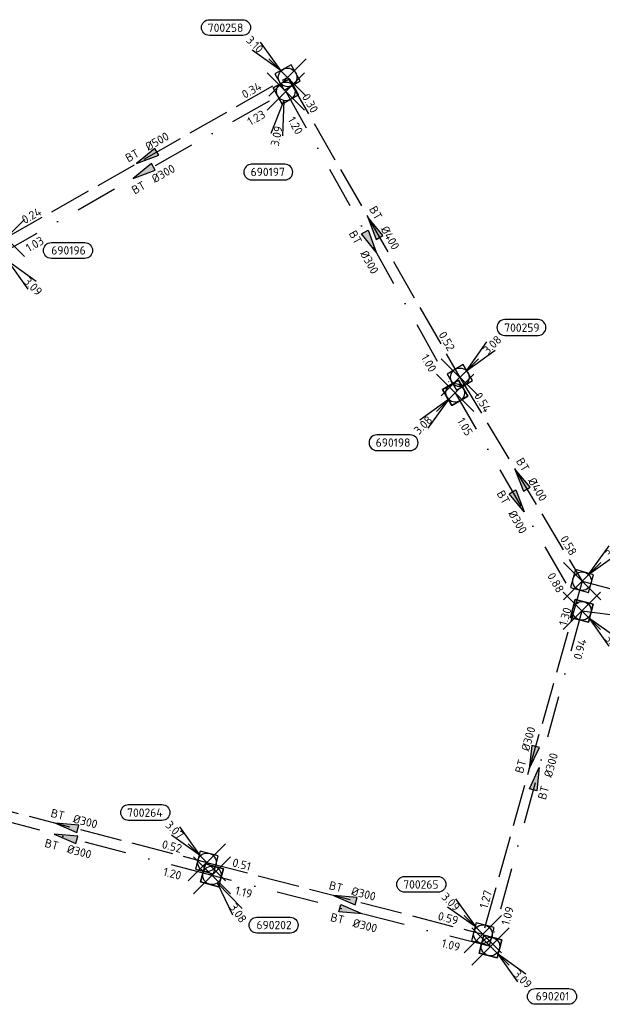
# Model space of a CAD drawing. Header units: metres. Extents: x 153343 to 157271, y 461673 to 467005.
# Tile 182 of 191: x 156663 to 156757, y 464945 to 465103. Entities that reach past the tile are written whole.
import ezdxf
from ezdxf.enums import TextEntityAlignment as Align

# ---------------------------------------------------------------- set-up
doc = ezdxf.new("R2010")
doc.units = ezdxf.units.M
doc.header["$LTSCALE"] = 0.75
doc.header["$PDMODE"] = 3
doc.header["$PDSIZE"] = 3
doc.linetypes.add('RI-HWA_BETON', pattern=[11.4, 9, -2.4])
doc.linetypes.add('RI-VWA_BETON', pattern=[19, 9, -5, 0, -5])
doc.layers.get('0').update_dxf_attribs({"lineweight": 25})
doc.layers.get('defpoints').update_dxf_attribs({"lineweight": 25})
for name, color, linetype in [('B-OI-RI-HWA_PUTNUMMER-S @ 0.75', 151, 'Continuous'), ('B-OI-RI-HWA_TRANSPORTLEIDING_BETON_300-G', 151, 'RI-HWA_BETON'), ('B-OI-RI-HWA_TRANSPORTLEIDING_BETON_400-G', 151, 'RI-HWA_BETON'), ('B-OI-RI-HWA_TRANSPORTLEIDING_BETON_500-G', 151, 'RI-HWA_BETON'), ('B-OI-RI-VWA_PUTNUMMER-S @ 0.75', 33, 'Continuous'), ('B-OI-RI-VWA_TRANSPORTLEIDING_BETON_300-G', 33, 'RI-VWA_BETON')]:
    doc.layers.add(name, color=color, linetype=linetype)
for name, color, linetype, lineweight in [('B-OI-RI-HWA_RIOOLPUT_INSPECTIEPUT-S', 151, 'Continuous', 25), ('B-OI-RI-HWA_STROOMRICHTING-S @ 0.75', 151, 'Continuous', 25), ('B-OI-RI-VWA_RIOOLPUT_INSPECTIEPUT_BETON-S', 33, 'Continuous', 25), ('B-OI-RI-VWA_STROOMRICHTING-S @ 0.75', 33, 'Continuous', 25)]:
    doc.layers.add(name, color=color, linetype=linetype, lineweight=lineweight)
doc.layers.add('inspectieput', color=7, linetype='Continuous', plot=False)
doc.styles.add('NLCS-ISO', font='isocpeur.ttf')

# ---------------------------------------------------------------- blocks, each defined once
blk = doc.blocks.new('*U2026')
at = {"ltscale": 0.1}
blk.add_hatch(color=256, dxfattribs=at).paths.add_polyline_path([(-2.5, 0), (2.5, -0.83), (2.5, 0.83)])
at = {"ltscale": 0.1, "flags": 128}
blk.add_lwpolyline([(-2.5, 0), (2.5, -0.83), (2.5, 0.83)], close=True, dxfattribs=at)
at = {"ltscale": 0.1, "style": 'NLCS-ISO'}
for tag, p in [('BOBL', (-21.29, 0)), ('MAT', (-1, 0.5))]:
    blk.add_attdef(tag, text='', height=1.8, dxfattribs=at).set_placement(p, align=Align.BOTTOM_RIGHT)
for tag, p in [('DIA', (1, 0.5)), ('BOBR', (20.35, -0.01))]:
    blk.add_attdef(tag, text='', height=1.8, dxfattribs=at).set_placement(p, align=Align.BOTTOM_LEFT)
at = {"layer": 'defpoints', "ltscale": 0.1, "style": 'NLCS-ISO', "flags": 1}
blk.add_attdef('JVA', text='', height=1.8, dxfattribs=at).set_placement((0, -1), align=Align.TOP_CENTER)
blk = doc.blocks.new('*U2027')
at = {"ltscale": 0.1}
blk.add_hatch(color=256, dxfattribs=at).paths.add_polyline_path([(-2.5, 0), (2.5, -0.83), (2.5, 0.83)])
at = {"ltscale": 0.1, "flags": 128}
blk.add_lwpolyline([(-2.5, 0), (2.5, -0.83), (2.5, 0.83)], close=True, dxfattribs=at)
at = {"ltscale": 0.1, "style": 'NLCS-ISO'}
for tag, p in [('BOBL', (-21.79, 0)), ('MAT', (-1, 0.5))]:
    blk.add_attdef(tag, text='', height=1.8, dxfattribs=at).set_placement(p, align=Align.BOTTOM_RIGHT)
for tag, p in [('DIA', (1, 0.5)), ('BOBR', (20.85, -0.01))]:
    blk.add_attdef(tag, text='', height=1.8, dxfattribs=at).set_placement(p, align=Align.BOTTOM_LEFT)
at = {"layer": 'defpoints', "ltscale": 0.1, "style": 'NLCS-ISO', "flags": 1}
blk.add_attdef('JVA', text='', height=1.8, dxfattribs=at).set_placement((0, -1), align=Align.TOP_CENTER)
blk = doc.blocks.new('*U2022')
at = {"ltscale": 0.1}
blk.add_hatch(color=256, dxfattribs=at).paths.add_polyline_path([(-2.5, 0), (2.5, -0.83), (2.5, 0.83)])
at = {"ltscale": 0.1, "flags": 128}
blk.add_lwpolyline([(-2.5, 0), (2.5, -0.83), (2.5, 0.83)], close=True, dxfattribs=at)
at = {"ltscale": 0.1, "style": 'NLCS-ISO'}
for tag, p in [('BOBL', (-30.02, 0)), ('MAT', (-1, 0.5))]:
    blk.add_attdef(tag, text='', height=1.8, dxfattribs=at).set_placement(p, align=Align.BOTTOM_RIGHT)
for tag, p in [('DIA', (1, 0.5)), ('BOBR', (29.08, -0.01))]:
    blk.add_attdef(tag, text='', height=1.8, dxfattribs=at).set_placement(p, align=Align.BOTTOM_LEFT)
at = {"layer": 'defpoints', "ltscale": 0.1, "style": 'NLCS-ISO', "flags": 1}
blk.add_attdef('JVA', text='', height=1.8, dxfattribs=at).set_placement((0, -1), align=Align.TOP_CENTER)
blk = doc.blocks.new('*U2020')
at = {"ltscale": 0.1}
blk.add_hatch(color=256, dxfattribs=at).paths.add_polyline_path([(-2.5, 0), (2.5, -0.83), (2.5, 0.83)])
at = {"ltscale": 0.1, "flags": 128}
blk.add_lwpolyline([(-2.5, 0), (2.5, -0.83), (2.5, 0.83)], close=True, dxfattribs=at)
at = {"ltscale": 0.1, "style": 'NLCS-ISO'}
for tag, p in [('BOBL', (-16.17, 0)), ('MAT', (-1, 0.5))]:
    blk.add_attdef(tag, text='', height=1.8, dxfattribs=at).set_placement(p, align=Align.BOTTOM_RIGHT)
for tag, p in [('DIA', (1, 0.5)), ('BOBR', (15.23, 0))]:
    blk.add_attdef(tag, text='', height=1.8, dxfattribs=at).set_placement(p, align=Align.BOTTOM_LEFT)
at = {"layer": 'defpoints', "ltscale": 0.1, "style": 'NLCS-ISO', "flags": 1}
blk.add_attdef('JVA', text='', height=1.8, dxfattribs=at).set_placement((0, -1), align=Align.TOP_CENTER)
blk = doc.blocks.new('*U2021')
at = {"ltscale": 0.1}
blk.add_hatch(color=256, dxfattribs=at).paths.add_polyline_path([(-2.5, 0), (2.5, -0.83), (2.5, 0.83)])
at = {"ltscale": 0.1, "flags": 128}
blk.add_lwpolyline([(-2.5, 0), (2.5, -0.83), (2.5, 0.83)], close=True, dxfattribs=at)
at = {"ltscale": 0.1, "style": 'NLCS-ISO'}
for tag, p in [('BOBL', (-27.79, 0)), ('MAT', (-1, 0.5))]:
    blk.add_attdef(tag, text='', height=1.8, dxfattribs=at).set_placement(p, align=Align.BOTTOM_RIGHT)
for tag, p in [('DIA', (1, 0.5)), ('BOBR', (26.85, -0.01))]:
    blk.add_attdef(tag, text='', height=1.8, dxfattribs=at).set_placement(p, align=Align.BOTTOM_LEFT)
at = {"layer": 'defpoints', "ltscale": 0.1, "style": 'NLCS-ISO', "flags": 1}
blk.add_attdef('JVA', text='', height=1.8, dxfattribs=at).set_placement((0, -1), align=Align.TOP_CENTER)
blk = doc.blocks.new('*U2017')
at = {"ltscale": 0.1}
blk.add_hatch(color=256, dxfattribs=at).paths.add_polyline_path([(-2.5, 0), (2.5, -0.83), (2.5, 0.83)])
at = {"ltscale": 0.1, "flags": 128}
blk.add_lwpolyline([(-2.5, 0), (2.5, -0.83), (2.5, 0.83)], close=True, dxfattribs=at)
at = {"ltscale": 0.1, "style": 'NLCS-ISO'}
for tag, p in [('BOBL', (-25.49, 0)), ('MAT', (-1, 0.5))]:
    blk.add_attdef(tag, text='', height=1.8, dxfattribs=at).set_placement(p, align=Align.BOTTOM_RIGHT)
for tag, p in [('DIA', (1, 0.5)), ('BOBR', (24.55, -0.01))]:
    blk.add_attdef(tag, text='', height=1.8, dxfattribs=at).set_placement(p, align=Align.BOTTOM_LEFT)
at = {"layer": 'defpoints', "ltscale": 0.1, "style": 'NLCS-ISO', "flags": 1}
blk.add_attdef('JVA', text='', height=1.8, dxfattribs=at).set_placement((0, -1), align=Align.TOP_CENTER)
blk = doc.blocks.new('*U1973')
at = {"ltscale": 0.1}
blk.add_hatch(color=256, dxfattribs=at).paths.add_polyline_path([(-2.5, 0), (2.5, -0.83), (2.5, 0.83)])
at = {"ltscale": 0.1, "flags": 128}
blk.add_lwpolyline([(-2.5, 0), (2.5, -0.83), (2.5, 0.83)], close=True, dxfattribs=at)
at = {"ltscale": 0.1, "style": 'NLCS-ISO'}
for tag, p in [('BOBL', (-23.17, -3.24)), ('MAT', (-1, -3.74))]:
    blk.add_attdef(tag, text='', height=1.8, dxfattribs=at).set_placement(p, align=Align.BOTTOM_RIGHT)
for tag, p in [('DIA', (1, -3.74)), ('BOBR', (22.23, -3.23))]:
    blk.add_attdef(tag, text='', height=1.8, dxfattribs=at).set_placement(p, align=Align.BOTTOM_LEFT)
at = {"layer": 'defpoints', "ltscale": 0.1, "style": 'NLCS-ISO', "flags": 1}
blk.add_attdef('JVA', text='', height=1.8, dxfattribs=at).set_placement((0, -1), align=Align.TOP_CENTER)
blk = doc.blocks.new('*U1970')
at = {"ltscale": 0.1}
blk.add_hatch(color=256, dxfattribs=at).paths.add_polyline_path([(2.5, 0), (-2.5, -0.83), (-2.5, 0.83)])
at = {"ltscale": 0.1, "flags": 128}
blk.add_lwpolyline([(2.5, 0), (-2.5, -0.83), (-2.5, 0.83)], close=True, dxfattribs=at)
at = {"ltscale": 0.1, "style": 'NLCS-ISO'}
for tag, p in [('BOBL', (-21.53, -3.24)), ('MAT', (-1, -3.74))]:
    blk.add_attdef(tag, text='', height=1.8, dxfattribs=at).set_placement(p, align=Align.BOTTOM_RIGHT)
for tag, p in [('DIA', (1, -3.74)), ('BOBR', (20.58, -3.23))]:
    blk.add_attdef(tag, text='', height=1.8, dxfattribs=at).set_placement(p, align=Align.BOTTOM_LEFT)
at = {"layer": 'defpoints', "ltscale": 0.1, "style": 'NLCS-ISO', "flags": 1}
blk.add_attdef('JVA', text='', height=1.8, dxfattribs=at).set_placement((0, -1), align=Align.TOP_CENTER)
blk = doc.blocks.new('*U1966')
at = {"ltscale": 0.1}
blk.add_hatch(color=256, dxfattribs=at).paths.add_polyline_path([(2.5, 0), (-2.5, -0.83), (-2.5, 0.83)])
at = {"ltscale": 0.1, "flags": 128}
blk.add_lwpolyline([(2.5, 0), (-2.5, -0.83), (-2.5, 0.83)], close=True, dxfattribs=at)
at = {"ltscale": 0.1, "style": 'NLCS-ISO'}
for tag, p in [('BOBL', (-28.01, -3.24)), ('MAT', (-1, -3.74))]:
    blk.add_attdef(tag, text='', height=1.8, dxfattribs=at).set_placement(p, align=Align.BOTTOM_RIGHT)
for tag, p in [('DIA', (1, -3.74)), ('BOBR', (27.07, -3.23))]:
    blk.add_attdef(tag, text='', height=1.8, dxfattribs=at).set_placement(p, align=Align.BOTTOM_LEFT)
at = {"layer": 'defpoints', "ltscale": 0.1, "style": 'NLCS-ISO', "flags": 1}
blk.add_attdef('JVA', text='', height=1.8, dxfattribs=at).set_placement((0, -1), align=Align.TOP_CENTER)
blk = doc.blocks.new('*U1954')
at = {"ltscale": 0.1}
blk.add_hatch(color=256, dxfattribs=at).paths.add_polyline_path([(2.5, 0), (-2.5, -0.83), (-2.5, 0.83)])
at = {"ltscale": 0.1, "flags": 128}
blk.add_lwpolyline([(2.5, 0), (-2.5, -0.83), (-2.5, 0.83)], close=True, dxfattribs=at)
at = {"ltscale": 0.1, "style": 'NLCS-ISO'}
for tag, p in [('BOBL', (-17.72, -3.24)), ('MAT', (-1, -3.74))]:
    blk.add_attdef(tag, text='', height=1.8, dxfattribs=at).set_placement(p, align=Align.BOTTOM_RIGHT)
for tag, p in [('DIA', (1, -3.74)), ('BOBR', (16.78, -3.24))]:
    blk.add_attdef(tag, text='', height=1.8, dxfattribs=at).set_placement(p, align=Align.BOTTOM_LEFT)
at = {"layer": 'defpoints', "ltscale": 0.1, "style": 'NLCS-ISO', "flags": 1}
blk.add_attdef('JVA', text='', height=1.8, dxfattribs=at).set_placement((0, -1), align=Align.TOP_CENTER)
blk = doc.blocks.new('*U1955')
at = {"ltscale": 0.1}
blk.add_hatch(color=256, dxfattribs=at).paths.add_polyline_path([(2.5, 0), (-2.5, -0.83), (-2.5, 0.83)])
at = {"ltscale": 0.1, "flags": 128}
blk.add_lwpolyline([(2.5, 0), (-2.5, -0.83), (-2.5, 0.83)], close=True, dxfattribs=at)
at = {"ltscale": 0.1, "style": 'NLCS-ISO'}
for tag, p in [('BOBL', (-27.78, -3.24)), ('MAT', (-1, -3.74))]:
    blk.add_attdef(tag, text='', height=1.8, dxfattribs=at).set_placement(p, align=Align.BOTTOM_RIGHT)
for tag, p in [('DIA', (1, -3.74)), ('BOBR', (26.84, -3.23))]:
    blk.add_attdef(tag, text='', height=1.8, dxfattribs=at).set_placement(p, align=Align.BOTTOM_LEFT)
at = {"layer": 'defpoints', "ltscale": 0.1, "style": 'NLCS-ISO', "flags": 1}
blk.add_attdef('JVA', text='', height=1.8, dxfattribs=at).set_placement((0, -1), align=Align.TOP_CENTER)
blk = doc.blocks.new('*U1968')
at = {"ltscale": 0.1}
blk.add_hatch(color=256, dxfattribs=at).paths.add_polyline_path([(-2.5, 0), (2.5, -0.83), (2.5, 0.83)])
at = {"ltscale": 0.1, "flags": 128}
blk.add_lwpolyline([(-2.5, 0), (2.5, -0.83), (2.5, 0.83)], close=True, dxfattribs=at)
at = {"ltscale": 0.1, "style": 'NLCS-ISO'}
for tag, p in [('BOBL', (-25.89, -3.24)), ('MAT', (-1, -3.74))]:
    blk.add_attdef(tag, text='', height=1.8, dxfattribs=at).set_placement(p, align=Align.BOTTOM_RIGHT)
for tag, p in [('DIA', (1, -3.74)), ('BOBR', (24.95, -3.23))]:
    blk.add_attdef(tag, text='', height=1.8, dxfattribs=at).set_placement(p, align=Align.BOTTOM_LEFT)
at = {"layer": 'defpoints', "ltscale": 0.1, "style": 'NLCS-ISO', "flags": 1}
blk.add_attdef('JVA', text='', height=1.8, dxfattribs=at).set_placement((0, -1), align=Align.TOP_CENTER)
blk = doc.blocks.new('B-SRI-PUT_HWA-SO')
at = {"lineweight": -3, "flags": 128}
blk.add_lwpolyline([(-2, -2), (2, -2), (2, 2), (-2, 2)], close=True, dxfattribs=at)
at = {"lineweight": -3}
blk.add_circle((0, 0), 2, dxfattribs=at)
blk = doc.blocks.new('*U255')
for q in [(-5.83, 7.6), (-7.6, 5.83)]:
    blk.add_line((-1.41, 1.41), q)
blk.add_lwpolyline([(-16.81, 12.39), (-9.65, 12.39, -1), (-9.65, 9.01), (-16.81, 9.01, -1)], format="xyb", close=True)
at = {"ltscale": 0.1, "style": 'NLCS-ISO'}
blk.add_attdef('PUTNR', text='', height=1.8, dxfattribs=at).set_placement((-13.33, 10.67), align=Align.MIDDLE_CENTER)
blk.add_attdef('PUTHGT', text='', height=1.8, rotation=315, dxfattribs=at).set_placement((-8.44, 8.48), align=Align.MIDDLE_LEFT)
blk = doc.blocks.new('*U428')
for q in [(5.83, 7.6), (7.6, 5.83)]:
    blk.add_line((1.41, 1.41), q)
blk.add_lwpolyline([(16.81, 12.39), (9.65, 12.39, 1), (9.65, 9.01), (16.81, 9.01, 1)], format="xyb", close=True)
at = {"ltscale": 0.1, "style": 'NLCS-ISO'}
blk.add_attdef('PUTHGT', text='', height=1.8, rotation=45, dxfattribs=at).set_placement((5.39, 5.43), align=Align.MIDDLE_LEFT)
blk.add_attdef('PUTNR', text='', height=1.8, dxfattribs=at).set_placement((13.33, 10.67), align=Align.MIDDLE_CENTER)
blk = doc.blocks.new('*U1046')
for q in [(4.4, -8.51), (6.45, -7.09)]:
    blk.add_line((1.14, -1.64), q)
blk.add_lwpolyline([(16.81, -12.39), (9.65, -12.39, -1), (9.65, -9.01), (16.81, -9.01, -1)], format="xyb", close=True)
at = {"ltscale": 0.1, "style": 'NLCS-ISO'}
blk.add_attdef('PUTHGT', text='', height=1.8, rotation=304.8157, dxfattribs=at).set_placement((4.34, -6.29), align=Align.MIDDLE_LEFT)
blk.add_attdef('PUTNR', text='', height=1.8, dxfattribs=at).set_placement((13.33, -8.87), align=Align.MIDDLE_CENTER)
blk = doc.blocks.new('*U321')
for q in [(5.83, -7.6), (7.6, -5.83)]:
    blk.add_line((1.41, -1.41), q)
blk.add_lwpolyline([(16.81, -12.39), (9.65, -12.39, -1), (9.65, -9.01), (16.81, -9.01, -1)], format="xyb", close=True)
at = {"ltscale": 0.1, "style": 'NLCS-ISO'}
blk.add_attdef('PUTHGT', text='', height=1.8, rotation=315, dxfattribs=at).set_placement((5.39, -5.43), align=Align.MIDDLE_LEFT)
blk.add_attdef('PUTNR', text='', height=1.8, dxfattribs=at).set_placement((13.33, -8.87), align=Align.MIDDLE_CENTER)
blk = doc.blocks.new('*U274')
for q in [(-7.6, -5.83), (-5.83, -7.6)]:
    blk.add_line((-1.41, -1.41), q)
blk.add_lwpolyline([(-16.81, -12.39), (-9.65, -12.39, 1), (-9.65, -9.01), (-16.81, -9.01, 1)], format="xyb", close=True)
at = {"ltscale": 0.1, "style": 'NLCS-ISO'}
blk.add_attdef('PUTHGT', text='', height=1.8, rotation=45, dxfattribs=at).set_placement((-8.44, -8.48), align=Align.MIDDLE_LEFT)
blk.add_attdef('PUTNR', text='', height=1.8, dxfattribs=at).set_placement((-13.33, -8.87), align=Align.MIDDLE_CENTER)
blk = doc.blocks.new('*U1045')
for q in [(-3.18, -9.04), (-0.73, -9.55)]:
    blk.add_line((-0.41, -1.96), q)
blk.add_lwpolyline([(-7.35, -19.01), (-0.2, -19.01, 1), (-0.2, -15.63), (-7.35, -15.63, 1)], format="xyb", close=True)
at = {"ltscale": 0.1, "style": 'NLCS-ISO'}
blk.add_attdef('PUTHGT', text='', height=1.8, rotation=78.1372, dxfattribs=at).set_placement((-2.43, -11.72), align=Align.MIDDLE_LEFT)
blk.add_attdef('PUTNR', text='', height=1.8, dxfattribs=at).set_placement((-3.88, -15.49), align=Align.MIDDLE_CENTER)
blk = doc.blocks.new('*U1044')
for q in [(5.83, -7.6), (7.6, -5.83)]:
    blk.add_line((1.41, -1.41), q)
blk.add_lwpolyline([(18.02, -0.97), (10.86, -0.97, -1), (10.86, 2.41), (18.02, 2.41, -1)], format="xyb", close=True)
at = {"ltscale": 0.1, "style": 'NLCS-ISO'}
blk.add_attdef('PUTNR', text='', height=1.8, dxfattribs=at).set_placement((14.54, 2.55), align=Align.MIDDLE_CENTER)
blk.add_attdef('PUTHGT', text='', height=1.8, rotation=315, dxfattribs=at).set_placement((5.39, -5.43), align=Align.MIDDLE_LEFT)
blk = doc.blocks.new('B-SRI-PUT_VWA-SO')
at = {"flags": 128}
blk.add_lwpolyline([(-2, 2), (2, 2), (2, -2), (-2, -2)], close=True, dxfattribs=at)
at = {"lineweight": -3, "flags": 128}
blk.add_lwpolyline([(2, -2), (2, 2), (-2, 2), (-2, -2)], close=True, dxfattribs=at)
at = {"lineweight": -3}
blk.add_circle((0, 0), 2, dxfattribs=at)

msp = doc.modelspace()

# ---------------------------------------------------------------- linework, layer by layer
at = {"layer": 'B-OI-RI-HWA_TRANSPORTLEIDING_BETON_300-G', "transparency": 33554610}
for p, q in [((156753.67, 465013.03), (156737.7, 464956.19)), ((156648.03, 464979.47), (156693.23, 464967.75)), ((156693.23, 464967.75), (156737.7, 464956.19))]:
    msp.add_line(p, q, dxfattribs=at)
at = {"layer": 'B-OI-RI-HWA_TRANSPORTLEIDING_BETON_400-G', "transparency": 33554610}
for p, q in [((156706.23, 465094.13), (156733.98, 465045.84)), ((156733.98, 465045.84), (156753.67, 465013.03)), ((156753.67, 465013.03), (156780.72, 465005.97))]:
    msp.add_line(p, q, dxfattribs=at)
at = {"layer": 'B-OI-RI-HWA_TRANSPORTLEIDING_BETON_500-G', "transparency": 33554610}
msp.add_line((156660.83, 465068.28), (156706.23, 465094.13), dxfattribs=at)
at = {"layer": 'B-OI-RI-VWA_TRANSPORTLEIDING_BETON_300-G', "transparency": 33554610}
for p, q in [((156660.02, 465065.72), (156705.94, 465091.88)), ((156705.94, 465091.88), (156733.22, 465043.34)), ((156733.22, 465043.34), (156753.63, 465008.25)), ((156753.63, 465008.25), (156738.91, 464954.19)), ((156753.63, 465008.25), (156778.2, 465005.13)), ((156694.05, 464965.66), (156646.88, 464978.03)), ((156738.91, 464954.19), (156694.05, 464965.66))]:
    msp.add_line(p, q, dxfattribs=at)
at = {"layer": 'inspectieput', "color": 0, "transparency": 33554610}
for p in [(156706.23, 465094.13), (156705.94, 465091.88), (156660.83, 465068.28), (156733.98, 465045.84), (156733.22, 465043.34), (156753.67, 465013.03), (156753.63, 465008.25), (156693.23, 464967.75), (156694.05, 464965.66), (156737.7, 464956.19), (156738.91, 464954.19)]:
    msp.add_point(p, dxfattribs=at)

# ---------------------------------------------------------------- block references
at = {"layer": 'B-OI-RI-HWA_PUTNUMMER-S @ 0.75', "color": 0, "transparency": 33554610, "xscale": 0.75, "yscale": 0.75, "zscale": 0.75}
for name, p, values in [('*U255', (156706.23, 465094.13), {'PUTNR': '700258', 'PUTHGT': '3.10'}), ('*U428', (156733.98, 465045.84), {'PUTNR': '700259', 'PUTHGT': '3.08'}), ('*U428', (156753.67, 465013.03), {'PUTNR': '700260', 'PUTHGT': '3.08'}), ('*U255', (156693.23, 464967.75), {'PUTNR': '700264', 'PUTHGT': '3.07'}), ('*U255', (156737.7, 464956.19), {'PUTNR': '700265', 'PUTHGT': '3.09'})]:
    msp.add_blockref(name, p, dxfattribs=at).add_auto_attribs(values)
at = {"layer": 'B-OI-RI-HWA_RIOOLPUT_INSPECTIEPUT-S', "transparency": 33554610}
for p, xscale, yscale, zscale, rotation in [((156706.23, 465094.13), 0.75, 0.75, 0.75, 299.8839639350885), ((156733.98, 465045.84), 0.75, 0.75, 0.75, 300.9688924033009), ((156753.67, 465013.03), 0.75, 0.75, 0.75, 254.3065428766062), ((156693.23, 464967.75), 0.7499999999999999, 0.7499999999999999, 0.7499999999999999, 345.4284388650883), ((156737.7, 464956.19), 0.750000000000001, 0.750000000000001, 0.750000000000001, 165.4284388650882)]:
    msp.add_blockref('B-SRI-PUT_HWA-SO', p, dxfattribs=dict(at, xscale=xscale, yscale=yscale, zscale=zscale, rotation=rotation))
at = {"layer": 'B-OI-RI-HWA_STROOMRICHTING-S @ 0.75', "color": 0, "transparency": 33554610, "xscale": 0.75, "yscale": 0.75, "zscale": 0.75}
for name, p, rotation, values in [('*U2017', (156683.53, 465081.21), 29.65646195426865, {'MAT': 'BT', 'DIA': '%%c500', 'BOBL': '0.24', 'BOBR': '0.34'}), ('*U2021', (156720.11, 465069.98), 299.8839639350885, {'MAT': 'BT', 'DIA': '%%c400', 'BOBL': '0.30', 'BOBR': '0.52'}), ('*U2020', (156743.83, 465029.43), 300.9688924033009, {'MAT': 'BT', 'DIA': '%%c400', 'BOBL': '0.54', 'BOBR': '0.58'}), ('*U2022', (156745.68, 464984.61), 74.30654287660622, {'MAT': 'BT', 'DIA': '%%c300', 'BOBL': '1.27', 'BOBR': '1.30'}), ('*U2027', (156670.63, 464973.61), 345.4637852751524, {'MAT': 'BT', 'DIA': '%%c300', 'BOBL': '0.38', 'BOBR': '0.52'}), ('*U2026', (156715.46, 464961.97), 345.4284388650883, {'MAT': 'BT', 'DIA': '%%c300', 'BOBL': '0.51', 'BOBR': '0.59'})]:
    msp.add_blockref(name, p, dxfattribs=dict(at, rotation=rotation)).add_auto_attribs(values)
at = {"layer": 'B-OI-RI-VWA_PUTNUMMER-S @ 0.75', "color": 0, "transparency": 33554610}
ref = msp.add_blockref('*U1045', (156705.94, 465091.88), dxfattribs=dict(at, xscale=0.75, yscale=0.75, zscale=0.75))
ref.add_attrib('PUTNR', '690197', dxfattribs={"layer": '0', "ltscale": 0.1, "height": 1.35, "style": 'NLCS-ISO'}).set_placement((156703.03, 465078.91), align=Align.MIDDLE_CENTER)
ref.add_attrib('PUTHGT', '3.09', dxfattribs={"layer": '0', "ltscale": 0.1, "height": 1.35, "rotation": 78.1372, "style": 'NLCS-ISO'}).set_placement((156704.12, 465083.09), align=Align.MIDDLE_LEFT)
ref = msp.add_blockref('*U1044', (156660.02, 465065.72), dxfattribs=dict(at, xscale=0.75, yscale=0.75, zscale=0.75))
ref.add_attrib('PUTNR', '690196', dxfattribs={"layer": '0', "ltscale": 0.1, "height": 1.35, "style": 'NLCS-ISO'}).set_placement((156670.93, 465066.28), align=Align.MIDDLE_CENTER)
ref.add_attrib('PUTHGT', '3.09', dxfattribs={"layer": '0', "ltscale": 0.1, "height": 1.35, "rotation": 315, "style": 'NLCS-ISO'}).set_placement((156664.06, 465061.65), align=Align.MIDDLE_LEFT)
ref = msp.add_blockref('*U274', (156733.22, 465043.34), dxfattribs=dict(at, xscale=0.75, yscale=0.75, zscale=0.75))
ref.add_attrib('PUTNR', '690198', dxfattribs={"layer": '0', "ltscale": 0.1, "height": 1.35, "style": 'NLCS-ISO'}).set_placement((156723.22, 465035.34), align=Align.MIDDLE_CENTER)
ref.add_attrib('PUTHGT', '3.08', dxfattribs={"layer": '0', "ltscale": 0.1, "height": 1.35, "rotation": 45, "style": 'NLCS-ISO'}).set_placement((156726.89, 465036.98), align=Align.MIDDLE_LEFT)
ref = msp.add_blockref('*U321', (156753.63, 465008.25), dxfattribs=dict(at, xscale=0.75, yscale=0.75, zscale=0.75))
ref.add_attrib('PUTNR', '690199', dxfattribs={"layer": '0', "ltscale": 0.1, "height": 1.35, "style": 'NLCS-ISO'}).set_placement((156763.63, 465000.25), align=Align.MIDDLE_CENTER)
ref.add_attrib('PUTHGT', '3.08', dxfattribs={"layer": '0', "ltscale": 0.1, "height": 1.35, "rotation": 315, "style": 'NLCS-ISO'}).set_placement((156757.67, 465004.18), align=Align.MIDDLE_LEFT)
ref = msp.add_blockref('*U1046', (156694.05, 464965.66), dxfattribs=dict(at, xscale=0.75, yscale=0.75, zscale=0.75))
ref.add_attrib('PUTNR', '690202', dxfattribs={"layer": '0', "ltscale": 0.1, "height": 1.35, "style": 'NLCS-ISO'}).set_placement((156704.05, 464957.66), align=Align.MIDDLE_CENTER)
ref.add_attrib('PUTHGT', '3.08', dxfattribs={"layer": '0', "ltscale": 0.1, "height": 1.35, "rotation": 304.8157, "style": 'NLCS-ISO'}).set_placement((156697.31, 464960.94), align=Align.MIDDLE_LEFT)
ref = msp.add_blockref('*U321', (156738.91, 464954.19), dxfattribs=dict(at, xscale=0.75, yscale=0.75, zscale=0.75))
ref.add_attrib('PUTNR', '690201', dxfattribs={"layer": '0', "ltscale": 0.1, "height": 1.35, "style": 'NLCS-ISO'}).set_placement((156748.91, 464946.19), align=Align.MIDDLE_CENTER)
ref.add_attrib('PUTHGT', '3.09', dxfattribs={"layer": '0', "ltscale": 0.1, "height": 1.35, "rotation": 315, "style": 'NLCS-ISO'}).set_placement((156742.95, 464950.12), align=Align.MIDDLE_LEFT)
at = {"layer": 'B-OI-RI-VWA_RIOOLPUT_INSPECTIEPUT_BETON-S', "transparency": 33554610}
for p, xscale, yscale, zscale, rotation in [((156705.94, 465091.88), 0.7500000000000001, 0.7500000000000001, 0.7500000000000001, 299.3364531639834), ((156733.22, 465043.34), 0.75, 0.75, 0.75, 300.184303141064), ((156753.63, 465008.25), 0.7500000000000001, 0.7500000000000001, 0.7500000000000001, 254.7682007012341), ((156694.05, 464965.66), 0.7500000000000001, 0.7500000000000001, 0.7500000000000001, 165.3054753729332), ((156738.91, 464954.19), 0.7499999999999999, 0.7499999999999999, 0.7499999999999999, 165.657637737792)]:
    msp.add_blockref('B-SRI-PUT_VWA-SO', p, dxfattribs=dict(at, xscale=xscale, yscale=yscale, zscale=zscale, rotation=rotation))
at = {"layer": 'B-OI-RI-VWA_STROOMRICHTING-S @ 0.75', "color": 0, "transparency": 33554610, "xscale": 0.75, "yscale": 0.75, "zscale": 0.75}
for name, p, rotation, values in [('*U1968', (156682.98, 465078.8), 29.66957708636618, {'MAT': 'BT', 'DIA': '%%c300', 'BOBL': '1.03', 'BOBR': '1.23'}), ('*U1955', (156719.58, 465067.61), 299.3364531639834, {'MAT': 'BT', 'DIA': '%%c300', 'BOBL': '1.20', 'BOBR': '1.00'}), ('*U1954', (156743.42, 465025.79), 300.184303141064, {'MAT': 'BT', 'DIA': '%%c300', 'BOBL': '1.05', 'BOBR': '0.88'}), ('*U1966', (156746.27, 464981.22), 74.76820070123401, {'MAT': 'BT', 'DIA': '%%c300', 'BOBL': '1.09', 'BOBR': '0.94'}), ('*U1973', (156670.46, 464971.84), 345.3054753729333, {'MAT': 'BT', 'DIA': '%%c300', 'BOBL': '1.15', 'BOBR': '1.20'}), ('*U1970', (156716.48, 464959.92), 345.657637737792, {'MAT': 'BT', 'DIA': '%%c300', 'BOBL': '1.19', 'BOBR': '1.09'})]:
    msp.add_blockref(name, p, dxfattribs=dict(at, rotation=rotation)).add_auto_attribs(values)

doc.saveas('drawing.dxf')
